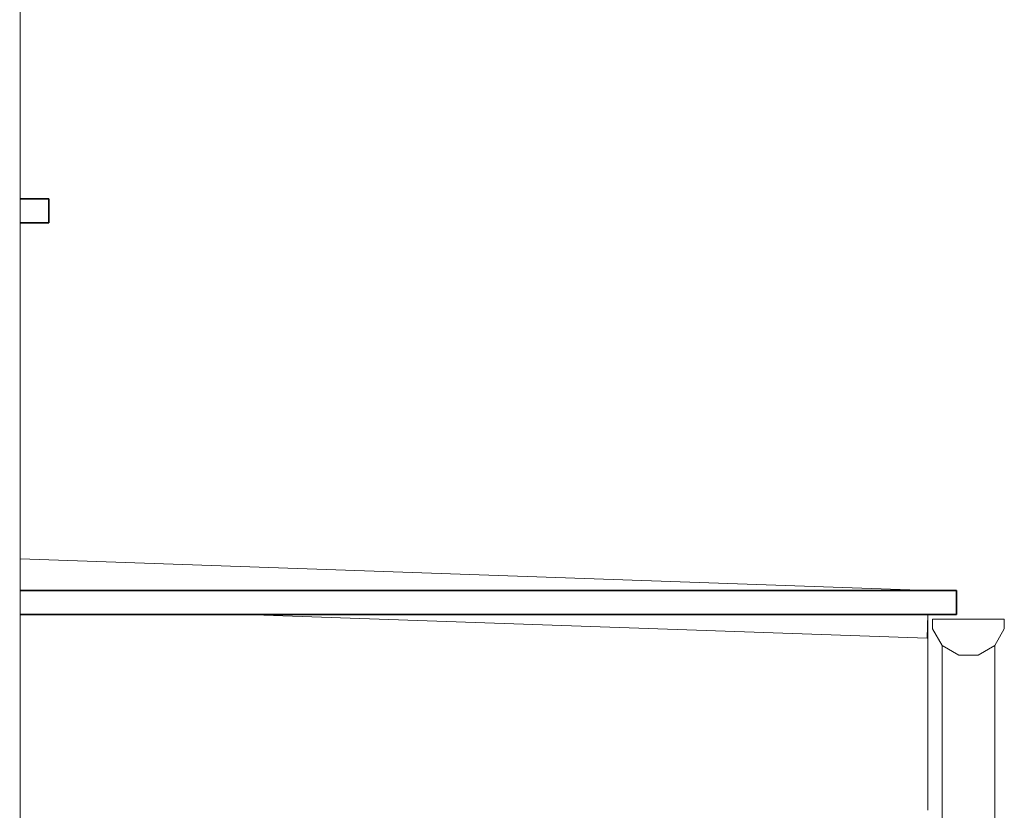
# Model space of a CAD drawing. Extents: x -289599 to -184549, y 66678 to 295474.
# Tile 244 of 256: x -267631 to -265570, y 73994 to 75649. Entities that reach past the tile are written whole.
import ezdxf

# ---------------------------------------------------------------- set-up
doc = ezdxf.new("R2010")
doc.units = 0
doc.header["$MEASUREMENT"] = 0
doc.linetypes.add('Wipeout_Contour', pattern=[1000, 0, -1000])
for name, color, linetype in [('Arch wyposarzenie', 8, 'Continuous'), ('Model blacharka', 8, 'Continuous'), ('Model dach', 8, 'Continuous'), ('Model stropy', 8, 'Continuous'), ('Model Ściany', 8, 'Continuous')]:
    doc.layers.add(name, color=color, linetype=linetype)
for name, color, linetype, lineweight in [('Arch wyposarzenie_Nr_Pióra__4', 8, 'Continuous', 9), ('Model blacharka_Nr_Pióra__26', 8, 'Continuous', 35), ('Model blacharka_Nr_Pióra__87', 8, 'Continuous', 20), ('Model dach_Nr_Pióra__92', 8, 'Continuous', 13), ('Model stropy_Nr_Pióra__89', 8, 'Continuous', 20), ('Model Ściany_Nr_Pióra__87', 8, 'Continuous', 20)]:
    doc.layers.add(name, color=color, linetype=linetype, lineweight=lineweight)

msp = doc.modelspace()

# ---------------------------------------------------------------- wipeouts: each hides what was drawn before it
at = {"color": 254, "linetype": 'Wipeout_Contour', "lineweight": 0, "ltscale": 4516282.06722514}
msp.add_wipeout([(-265624.8, 74318.5), (-265644.9, 74318.5), (-265644.9, 71753.6), (-265620.7, 71748.4), (-265599.4, 71719.5), (-265600.3, 71718.4), (-265589.9, 71705.2), (-265589.9, 72091.1), (-265617, 72099.6), (-265618.4, 72101.3), (-265616.2, 72103.4), (-265589.9, 72095.3), (-265589.9, 74338.8), (-265590, 74338.6)], dxfattribs=at).dxf.layer = 'Arch wyposarzenie'
at = {"color": 254, "linetype": 'Wipeout_Contour', "lineweight": 0, "ltscale": 1631607.068282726}
msp.add_wipeout([(-268549.9, 78903.5), (-268549.9, 75153.5), (-267629.9, 75153.5), (-267629.9, 79083.5), (-268549.9, 79083.5)], dxfattribs=at).dxf.layer = 'Model Ściany'

# ---------------------------------------------------------------- next in the draw order: wipeouts: each hides what was drawn before it
at = {"color": 254, "linetype": 'Wipeout_Contour', "lineweight": 0, "ltscale": 6129099.712284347}
msp.add_wipeout([(-265699.8, 74338.6), (-265699.9, 74338.8), (-265699.9, 71756.2), (-265665.2, 71747.8), (-265666.9, 71754.2), (-265667.6, 71754.4), (-265667.7, 71757), (-265667.7, 71757.1), (-265676.8, 71791), (-265683.1, 71813.1), (-265693.6, 71829.6), (-265693.2, 71831.2), (-265689.7, 71832.1), (-265677.7, 71814.8), (-265670.2, 71790.2), (-265659.5, 71756.8), (-265644.9, 71753.6), (-265644.9, 74318.5), (-265665, 74318.5)], dxfattribs=at).dxf.layer = 'Arch wyposarzenie'
at = {"color": 254, "linetype": 'Wipeout_Contour', "lineweight": 0, "ltscale": 1300723.214297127}
msp.add_wipeout([(-267629.9, 75223.5), (-267569.9, 75223.5), (-267569.9, 75273.5), (-267629.9, 75273.5)], dxfattribs=at).dxf.layer = 'Model blacharka'
at = {"color": 254, "linetype": 'Wipeout_Contour', "lineweight": 0, "ltscale": 1300722.767171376}
msp.add_wipeout([(-268549.9, 75153.5), (-268549.9, 71533.5), (-267629.9, 71533.5), (-267629.9, 75153.5)], dxfattribs=at).dxf.layer = 'Model Ściany'

# ---------------------------------------------------------------- next in the draw order: linework, layer by layer
at = {"layer": 'Model blacharka_Nr_Pióra__26', "linetype": 'Continuous'}
for p, q in [((-267629.9, 75273.5), (-267569.9, 75273.5)), ((-267569.9, 75223.5), (-267569.9, 75273.5)), ((-267629.9, 75223.5), (-267569.9, 75223.5))]:
    msp.add_line(p, q, dxfattribs=at)
at = {"layer": 'Model Ściany_Nr_Pióra__87', "linetype": 'Continuous'}
msp.add_line((-267629.9, 79083.5), (-267629.9, 75153.5), dxfattribs=at)

# ---------------------------------------------------------------- next in the draw order: wipeouts: each hides what was drawn before it
at = {"color": 254, "linetype": 'Wipeout_Contour', "lineweight": 0, "ltscale": 1296216.001383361}
msp.add_wipeout([(-267629.9, 74453.5), (-267629.9, 74403.5), (-265669.9, 74403.5), (-265669.9, 74453.5)], dxfattribs=at).dxf.layer = 'Model blacharka'
at = {"color": 254, "linetype": 'Wipeout_Contour', "lineweight": 0, "ltscale": 1624039.23732661}
msp.add_wipeout([(-267479.9, 73993.5), (-267629.9, 73993.5), (-267629.9, 73943.5), (-267529.9, 73943.5), (-267479.9, 73943.5)], dxfattribs=at).dxf.layer = 'Model Ściany'

# ---------------------------------------------------------------- next in the draw order: wipeouts: each hides what was drawn before it
at = {"color": 254, "linetype": 'Wipeout_Contour', "lineweight": 0, "ltscale": 973201.60635}
msp.add_wipeout([(-267629.9, 74519.9), (-267629.9, 74453.5), (-265728.1, 74453.5)], dxfattribs=at).dxf.layer = 'Model dach'
at = {"color": 254, "linetype": 'Wipeout_Contour', "lineweight": 0, "ltscale": 1943788.255720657}
msp.add_wipeout([(-267629.9, 73993.5), (-265729.9, 73993.5), (-265729.9, 74403.5), (-265731.6, 74353.6), (-267160, 74403.5), (-267629.9, 74403.5)], dxfattribs=at).dxf.layer = 'Model stropy'

# ---------------------------------------------------------------- next in the draw order: linework, layer by layer
at = {"layer": 'Model blacharka_Nr_Pióra__26', "linetype": 'Continuous'}
msp.add_line((-267629.9, 74453.5), (-265669.9, 74453.5), dxfattribs=at)
at = {"layer": 'Model dach_Nr_Pióra__92', "linetype": 'Continuous'}
msp.add_line((-267629.9, 74519.9), (-265728.1, 74453.5), dxfattribs=at)
at = {"layer": 'Model Ściany_Nr_Pióra__87', "linetype": 'Continuous'}
msp.add_line((-267629.9, 75153.5), (-267629.9, 71533.5), dxfattribs=at)

# ---------------------------------------------------------------- next in the draw order: wipeouts: each hides what was drawn before it
at = {"color": 254, "linetype": 'Wipeout_Contour', "lineweight": 0, "ltscale": 3230613.453133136}
msp.add_wipeout([(-265644.9, 74318.5), (-265624.8, 74318.5), (-265590, 74338.6), (-265569.9, 74373.4), (-265569.9, 74393.5), (-265719.9, 74393.5), (-265719.9, 74373.4), (-265699.8, 74338.6), (-265665, 74318.5)], dxfattribs=at).dxf.layer = 'Model blacharka'

# ---------------------------------------------------------------- next in the draw order: linework, layer by layer
at = {"layer": 'Arch wyposarzenie_Nr_Pióra__4', "linetype": 'Continuous'}
for p, q in [((-265699.9, 74338.8), (-265699.9, 71756.2)), ((-265589.9, 74338.8), (-265589.9, 72095.3))]:
    msp.add_line(p, q, dxfattribs=at)
at = {"layer": 'Model blacharka_Nr_Pióra__26', "linetype": 'Continuous'}
msp.add_line((-265669.9, 74403.5), (-265669.9, 74453.5), dxfattribs=at)
at = {"layer": 'Model blacharka_Nr_Pióra__87', "linetype": 'Continuous'}
for p, q in [((-265569.9, 74393.5), (-265569.9, 74373.4)), ((-265569.9, 74373.4), (-265590, 74338.6)), ((-265699.8, 74338.6), (-265665, 74318.5)), ((-265665, 74318.5), (-265644.9, 74318.5)), ((-265624.8, 74318.5), (-265644.9, 74318.5)), ((-265590, 74338.6), (-265624.8, 74318.5))]:
    msp.add_line(p, q, dxfattribs=at)

# ---------------------------------------------------------------- next in the draw order: wipeouts: each hides what was drawn before it
at = {"color": 254, "linetype": 'Wipeout_Contour', "lineweight": 0, "ltscale": 970845.848647}
msp.add_wipeout([(-265729.9, 74403.5), (-267160, 74403.5), (-265731.6, 74353.6)], dxfattribs=at).dxf.layer = 'Model dach'

# ---------------------------------------------------------------- next in the draw order: linework, layer by layer
at = {"layer": 'Model blacharka_Nr_Pióra__26', "linetype": 'Continuous'}
msp.add_line((-267629.9, 74403.5), (-265669.9, 74403.5), dxfattribs=at)
at = {"layer": 'Model blacharka_Nr_Pióra__87', "linetype": 'Continuous'}
for p, q in [((-265719.9, 74393.5), (-265719.9, 74373.4)), ((-265569.9, 74393.5), (-265719.9, 74393.5)), ((-265719.9, 74373.4), (-265699.8, 74338.6))]:
    msp.add_line(p, q, dxfattribs=at)
at = {"layer": 'Model dach_Nr_Pióra__92', "linetype": 'Continuous'}
for p, q in [((-267160, 74403.5), (-265731.6, 74353.6)), ((-265731.6, 74353.6), (-265729.9, 74403.5))]:
    msp.add_line(p, q, dxfattribs=at)
at = {"layer": 'Model stropy_Nr_Pióra__89', "linetype": 'Continuous'}
msp.add_line((-265729.9, 73993.5), (-265729.9, 74403.5), dxfattribs=at)

doc.saveas('drawing.dxf')
